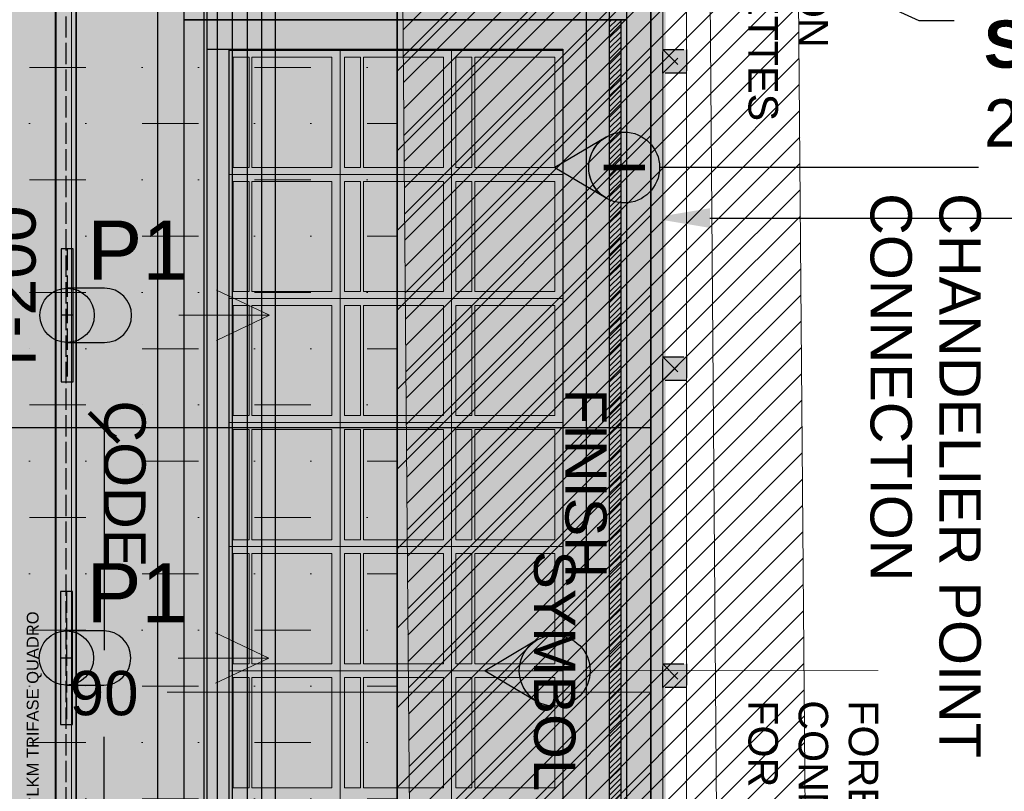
# Model space of a CAD drawing. Header units: centimetres. Extents: x -2854 to 18796, y -762 to 9238.
# Tile 105 of 166: x 894 to 1061, y 1320 to 1450. Entities that reach past the tile are written whole.
import ezdxf
from ezdxf import colors
from ezdxf.entities.mleader import LeaderData, LeaderLine
from ezdxf.enums import TextEntityAlignment as Align
from ezdxf.math import Vec2, Vec3

# ---------------------------------------------------------------- set-up
doc = ezdxf.new("R2010")
doc.units = ezdxf.units.CM
doc.header["$LTSCALE"] = 0.3
doc.linetypes.add('ACAD_ISO02W100', pattern=[15, 12, -3])
doc.linetypes.add('ACAD_ISO03W100', pattern=[30, 12, -18])
for name, color, linetype in [('_IVELA', 7, 'Continuous'), ('IVELA __linee di riferimento', 253, 'ACAD_ISO02W100'), ('KK_ARC_AREAS', 1, 'Continuous'), ('KK_ARC_PROJECTION', 253, 'ACAD_ISO03W100'), ('KK_FIN_FLOOR', 7, 'Continuous'), ('KK_FIN_WALLS', 7, 'Continuous'), ('KK_FUR_HATCH', 253, 'Continuous'), ('XR_EXIST_WALL_HATCH', 253, 'Continuous'), ('ZUMTOBEL', 7, 'Continuous')]:
    doc.layers.add(name, color=color, linetype=linetype)
for name, color, linetype, lineweight in [('_IVELA_FOCUSING', 30, 'Continuous', 15), ('IVELA_BINARI E TRACK', 7, 'Continuous', 20), ('IVELA_BINARI E TRACK fix text', 7, 'Continuous', 13), ('KK_ARC_WALL 0.2', 3, 'Continuous', 20), ('KK_ARC_WALL DETAIL 0.09', 253, 'Continuous', 9), ('KK_DIM', 253, 'Continuous', 5), ('KK_FIN_CEILING', 7, 'Continuous', 5), ('KK_FUR_DET', 251, 'Continuous', 9), ('KK_FUR_REFIT_NEW', 150, 'Continuous', 9), ('KK_FUR_TXT', 251, 'Continuous', 9), ('XR_DEM_GENERIC', 215, 'Continuous', 13), ('XR_EXIST_WALLS_0.2', 2, 'Continuous', 20)]:
    doc.layers.add(name, color=color, linetype=linetype, lineweight=lineweight)
doc.layers.add('KK_Defpoints', color=40, linetype='Continuous', plot=False)
doc.layers.add('KK_TAG_ELECTRICAL', color=7, linetype='Continuous', true_color=0x0070e2)
doc.styles.add('ARIAL', font='Arial.ttf')
doc.styles.add('IVELA', font='Arial.ttf')
doc.styles.add('KIKO Milano_Light', font='Arial.ttf')
doc.styles.get("Standard").update_dxf_attribs({"font": 'Arial.ttf'})
doc.dimstyles.new('KIKO', dxfattribs={"dimtxt": 1.5, "dimasz": 1, "dimexe": 0, "dimexo": 2, "dimgap": 0.7, "dimtad": 0, "dimtih": 1, "dimtoh": 1, "dimdec": 0, "dimzin": 0, "dimtxsty": 'KIKO Milano_Light', "dimblk": 'ARCHTICK', "dimcen": 0.09, "dimadec": 1, "dimazin": 0, "dimtfac": 1, "dimtdec": 0, "dimtix": 1, "dimtofl": 0, "dimtmove": 0, "dimatfit": 3, "dimldrblk": 'ARCHTICK', "dimfxl": 5, "dimfxlon": 1, "dimtolj": 1, "dimtzin": 0, "dimlwe": 5, "dimarcsym": 0})
pattern_1 = [(45, (-153.785, 995.658), (-2.245064, 2.245064), [])]

# ---------------------------------------------------------------- blocks, each defined once
blk = doc.blocks.new('_ArchTick')
at = {"color": 0, "linetype": 'ByBlock', "const_width": 0.15}
blk.add_lwpolyline([(-0.5, -0.5), (0.5, 0.5)], dxfattribs=at)
blk = doc.blocks.new('*D132')
at = {"layer": 'Defpoints', "color": 0, "transparency": 16777216}
for p in [(1036.06, 2253.02), (1036.87, 1273.25), (1127.51, 1273.25)]:
    blk.add_point(p, dxfattribs=at)
at = {"layer": 'KK_DIM', "color": 0, "linetype": 'ACAD_ISO03W100', "lineweight": 5, "transparency": 16777216}
for p, q in [((1102.51, 2253.02), (1127.51, 2253.02)), ((1102.51, 1273.25), (1127.51, 1273.25))]:
    blk.add_line(p, q, dxfattribs=at)
at = {"layer": 'KK_DIM', "color": 0, "lineweight": -2, "transparency": 16777216}
for p, q in [((1127.51, 2253.02), (1127.51, 1770.47)), ((1127.51, 1273.25), (1127.51, 1755.81))]:
    blk.add_line(p, q, dxfattribs=at)
at = {"layer": 'KK_DIM', "color": 0, "lineweight": -2, "transparency": 16777216, "xscale": 5, "yscale": 5, "zscale": 5}
for p, rotation in [((1127.51, 2253.02), 90), ((1127.51, 1273.25), 270)]:
    blk.add_blockref('_ArchTick', p, dxfattribs=dict(at, rotation=rotation))
at = {"layer": 'KK_DIM', "color": 0, "transparency": 16777216, "insert": (1127.51, 1763.14), "char_height": 7.5, "attachment_point": 5, "style": 'KIKO Milano_Light'}
blk.add_mtext('\\A1;980', dxfattribs=at)
blk = doc.blocks.new('*D217')
at = {"layer": 'Defpoints', "color": 0, "transparency": 16777216}
for p in [(958.27, 2074.22), (917.71, 1291.34), (1083.83, 1291.34)]:
    blk.add_point(p, dxfattribs=at)
at = {"layer": 'KK_DIM', "color": 0, "linetype": 'ACAD_ISO03W100', "lineweight": 5, "transparency": 16777216}
for p, q in [((1058.83, 2074.22), (1083.83, 2074.22)), ((1058.83, 1291.34), (1083.83, 1291.34))]:
    blk.add_line(p, q, dxfattribs=at)
at = {"layer": 'KK_DIM', "color": 0, "lineweight": -2, "transparency": 16777216}
for p, q in [((1083.83, 2074.22), (1083.83, 1690.11)), ((1083.83, 1291.34), (1083.83, 1675.45))]:
    blk.add_line(p, q, dxfattribs=at)
at = {"layer": 'KK_DIM', "color": 0, "lineweight": -2, "transparency": 16777216, "xscale": 5, "yscale": 5, "zscale": 5}
for p, rotation in [((1083.83, 2074.22), 90), ((1083.83, 1291.34), 270)]:
    blk.add_blockref('_ArchTick', p, dxfattribs=dict(at, rotation=rotation))
at = {"layer": 'KK_DIM', "color": 0, "transparency": 16777216, "insert": (1083.83, 1682.78), "char_height": 7.5, "attachment_point": 5, "style": 'KIKO Milano_Light'}
blk.add_mtext('\\A1;783', dxfattribs=at)
blk = doc.blocks.new('*D567')
at = {"layer": 'Defpoints', "color": 0, "transparency": 16777216}
for p in [(908.67, 1381.42), (917.71, 1381.42), (917.71, 1291.34)]:
    blk.add_point(p, dxfattribs=at)
at = {"layer": 'KK_FIN_FLOOR', "color": 0, "lineweight": -2, "transparency": 16777216}
for p, q in [((908.67, 1381.42), (908.67, 1343.71)), ((908.67, 1291.34), (908.67, 1329.05))]:
    blk.add_line(p, q, dxfattribs=at)
at = {"layer": 'KK_FIN_FLOOR', "color": 0, "lineweight": -2, "transparency": 16777216, "xscale": 5, "yscale": 5, "zscale": 5}
for p, rotation in [((908.67, 1381.42), 90), ((908.67, 1291.34), 270)]:
    blk.add_blockref('_ArchTick', p, dxfattribs=dict(at, rotation=rotation))
at = {"layer": 'KK_FIN_FLOOR', "color": 0, "transparency": 16777216, "insert": (908.67, 1336.38), "char_height": 7.5, "attachment_point": 5, "style": 'KIKO Milano_Light'}
blk.add_mtext('\\A1;90', dxfattribs=at)
blk = doc.blocks.new('_DotBlank')
at = {"color": 0, "linetype": 'ByBlock', "lineweight": -2}
blk.add_line((-0.5, 0), (-1, 0), dxfattribs=at)
blk.add_circle((0, 0), 0.5, dxfattribs=at)
blk = doc.blocks.new('_None')

msp = doc.modelspace()

# ---------------------------------------------------------------- hatches: boundary and pattern name
at = {"layer": '_IVELA', "true_color": 0xc7c8ca}
h = msp.add_hatch(color=9, dxfattribs=at)
h.dxf.hatch_style = 1
h.paths.add_polyline_path([(903.41, 1395.89), (903.41, 1395.78), (908.73, 1395.78, 1), (908.73, 1404.98), (903.41, 1404.98), (903.41, 1404.87, -0.351391), (907.01, 1400.38, -0.351391)])
h.paths.add_polyline_path([(903.41, 1395.89, 0.351391), (907.01, 1400.38, 0.351391), (903.41, 1404.87)], flags=17)
h.paths.add_polyline_path([(901.41, 1395.89), (901.41, 1404.87, 0.351391), (897.81, 1400.38, 0.351391)])
h.paths.add_polyline_path([(902.41, 1395.78, 0.05484), (903.41, 1395.89), (903.41, 1400.38), (902.41, 1400.38)])
h.paths.add_polyline_path([(901.41, 1395.89, 0.05484), (902.41, 1395.78), (902.41, 1400.38), (901.41, 1400.38)])
h.paths.add_polyline_path([(901.41, 1400.38), (902.41, 1400.38), (902.41, 1404.98, 0.05484), (901.41, 1404.87)])
h.paths.add_polyline_path([(902.41, 1400.38), (903.41, 1400.38), (903.41, 1404.87, 0.05484), (902.41, 1404.98)])
h = msp.add_hatch(color=9, dxfattribs=at)
h.dxf.hatch_style = 1
h.paths.add_polyline_path([(903.29, 1337.88), (903.29, 1337.77), (908.6, 1337.77, 1), (908.6, 1346.97), (903.29, 1346.97), (903.29, 1346.86, -0.351391), (906.89, 1342.37, -0.351391)])
h.paths.add_polyline_path([(903.29, 1337.88, 0.351391), (906.89, 1342.37, 0.351391), (903.29, 1346.86)], flags=17)
h.paths.add_polyline_path([(901.29, 1337.88), (901.29, 1346.86, 0.351391), (897.69, 1342.37, 0.351391)])
h.paths.add_polyline_path([(902.29, 1337.77, 0.05484), (903.29, 1337.88), (903.29, 1342.37), (902.29, 1342.37)])
h.paths.add_polyline_path([(901.29, 1337.88, 0.05484), (902.29, 1337.77), (902.29, 1342.37), (901.29, 1342.37)])
h.paths.add_polyline_path([(901.29, 1342.37), (902.29, 1342.37), (902.29, 1346.97, 0.05484), (901.29, 1346.86)])
h.paths.add_polyline_path([(902.29, 1342.37), (903.29, 1342.37), (903.29, 1346.86, 0.05484), (902.29, 1346.97)])
at = {"layer": 'KK_ARC_AREAS', "true_color": 0xb896c1, "transparency": 33554559}
h = msp.add_hatch(color=253, dxfattribs=at)
h.dxf.hatch_style = 1
h.paths.add_polyline_path([(597.39, 1291.35), (597.39, 1610.16), (654.96, 1610.16), (654.96, 1783.62), (624.26, 1783.62), (624.26, 1889.72), (654.96, 1889.72), (654.96, 2123.47), (648.79, 2123.47), (819.26, 2123.47), (819.26, 2100.09), (829.26, 2100.09), (829.26, 2110.09), (930.07, 2110.09), (930.07, 2100.09), (958.27, 2100.09), (958.27, 2074.22), (1001.27, 2074.24), (1001.27, 1291.34), (917.71, 1291.34), (917.71, 1241.48), (647.71, 1241.48), (647.71, 1291.35)])
at = {"layer": 'KK_ARC_WALL 0.2', "true_color": 0xffffff}
h = msp.add_hatch(color=7, dxfattribs=at)
h.dxf.hatch_style = 1
h.paths.add_polyline_path([(1003.27, 1441.36), (1003.27, 1445.36), (1007.27, 1445.36), (1007.27, 1441.36)])
h = msp.add_hatch(color=7, dxfattribs=at)
h.dxf.hatch_style = 1
h.paths.add_polyline_path([(1003.27, 1389.36), (1003.27, 1393.36), (1007.27, 1393.36), (1007.27, 1389.36)])
h = msp.add_hatch(color=7, dxfattribs=at)
h.dxf.hatch_style = 1
h.paths.add_polyline_path([(1003.27, 1337.36), (1003.27, 1341.36), (1007.27, 1341.36), (1007.27, 1337.36)])
at = {"layer": 'KK_FIN_CEILING', "lineweight": 5, "true_color": 0x939598, "transparency": 33554610}
h = msp.add_hatch(dxfattribs=at)
h.set_pattern_fill('MUDST', color=252, scale=1.5)
h.set_pattern_definition([(0, (629.342, 2261.491), (19.05, 9.525), [9.525, -9.525, 0, -9.525, 0, -9.525])])
edge = h.paths.add_edge_path(flags=0)
edge.add_line((821.94, 1414.42), (776.94, 1414.42))
edge.add_arc((776.94, 1429.42), 15, 181.4288, 270, ccw=False)
edge.add_line((761.95, 1429.05), (761.99, 1749.25))
edge.add_arc((776.94, 1748.02), 15, 90, 175.3098, ccw=False)
edge.add_line((776.94, 1763.02), (821.94, 1763.02))
edge.add_arc((821.94, 1748.02), 15, 0, 90, ccw=False)
edge.add_line((836.94, 1748.02), (836.94, 1429.42))
edge.add_arc((821.94, 1429.42), 15, -90, 0, ccw=False)
edge = h.paths.add_edge_path(flags=16)
edge.add_arc((871.94, 1379.46), 15, 270.0523, 360)
edge.add_line((886.94, 1379.46), (886.94, 1798.02))
edge.add_arc((871.94, 1798.02), 15, 0, 90)
edge.add_line((871.94, 1813.02), (726.85, 1813.02))
edge.add_arc((726.85, 1798.02), 15, 90, 180.0302)
edge.add_line((711.85, 1798.01), (711.96, 1379.38))
edge.add_arc((726.96, 1379.39), 15, 180.0302, 270.0523)
edge.add_line((726.97, 1364.39), (871.96, 1364.46))
edge = h.paths.add_edge_path()
edge.add_arc((849.26, 1918.47), 15, -90, 0.0079, ccw=False)
edge.add_line((840.57, 1903.47), (654.96, 1903.47))
edge.add_line((654.96, 1903.47), (654.96, 1889.06))
edge.add_line((654.96, 1889.06), (624.26, 1889.06))
edge.add_line((624.26, 1889.06), (624.26, 1783.62))
edge.add_line((624.26, 1783.62), (654.96, 1783.62))
edge.add_line((654.96, 1783.62), (654.96, 1610.16))
edge.add_line((654.96, 1610.16), (640.39, 1610.16))
edge.add_line((640.39, 1610.16), (640.39, 1291.34))
edge.add_line((640.39, 1291.34), (647.71, 1291.34))
edge.add_line((647.71, 1291.34), (647.71, 1241.48))
edge.add_line((647.71, 1241.48), (917.71, 1241.48))
edge.add_line((917.71, 1241.48), (917.71, 1291.34))
edge.add_line((917.71, 1291.34), (958.27, 1291.36))
edge.add_line((958.27, 1291.36), (958.27, 2074.22))
edge.add_line((958.27, 2074.22), (958.27, 2100.09))
edge.add_line((958.27, 2100.09), (864.26, 2100.09))
edge.add_line((864.26, 2100.09), (864.26, 1918.47))
h = msp.add_hatch(dxfattribs=at)
h.set_pattern_fill('ANSI31', color=252, scale=3)
h.set_pattern_definition([(45, (-1225, 2181.491), (-6.735192, 6.735192), [])])
h.paths.add_polyline_path([(1001.27, 1291.36), (1001.27, 2074.24), (958.27, 2074.24), (958.27, 1291.36)])
at = {"layer": 'KK_FIN_FLOOR', "true_color": 0x636466, "transparency": 33554559}
h = msp.add_hatch(dxfattribs=at)
h.set_pattern_fill('KK_PAV100X100CM', color=251, scale=0.9, angle=-90, pattern_type=2)
h.set_pattern_definition([(270, (917.71, 1291.34), (90, -3e-14), []), (0, (917.71, 1291.34), (4e-14, 90), [])])
h.paths.add_polyline_path([(1001.25, 2074.16), (958.25, 2074.16), (958.25, 2100), (930.05, 2100.01), (930.05, 2109.97), (924.15, 2109.97), (831.44, 2109.97), (831.44, 2100), (819.23, 2100), (819.23, 2123.39), (653.16, 2123.39), (653.16, 1889.64), (624.23, 1889.64), (624.23, 1783.54), (654.93, 1783.54), (654.93, 1610.07), (597.36, 1610.07), (597.36, 1291.27), (647.69, 1291.25), (648.47, 1241.48), (702.71, 1241.48), (702.71, 1291.42), (864.71, 1291.34), (865.21, 1241.48), (918.5, 1241.48), (917.69, 1241.39), (917.71, 1291.34), (1001.27, 1291.34), (1001.25, 1394.68)])
at = {"layer": 'KK_FUR_HATCH', "true_color": 0xffffff}
h = msp.add_hatch(color=7, dxfattribs=at)
h.dxf.hatch_style = 1
h.paths.add_polyline_path([(997.21, 1607.82), (997.21, 1450.42), (922.2, 1450.42), (922.2, 1607.82)])
h = msp.add_hatch(color=7, dxfattribs=at)
h.dxf.hatch_style = 1
h.paths.add_polyline_path([(997.21, 1450.42), (997.21, 1293.02), (922.2, 1293.02), (922.2, 1450.42)])
at = {"layer": 'KK_FUR_HATCH', "ltscale": 50}
h = msp.add_hatch(dxfattribs=at)
h.set_pattern_fill('ANSI31', color=256, scale=0.199713, style=0)
h.set_pattern_definition([(45, (994.20965, 1460.7903), (-0.4483677, 0.4483677), [])])
h.paths.add_polyline_path([(996.21, 1293.02), (996.21, 1450.42), (994.21, 1450.42), (994.21, 1293.02)])
at = {"layer": 'KK_FUR_HATCH', "true_color": 0xeff0f0}
h = msp.add_hatch(color=7, dxfattribs=at)
h.dxf.hatch_style = 1
h.paths.add_polyline_path([(986.34, 1298.22), (986.34, 1445.22), (929.77, 1445.22), (929.77, 1298.22)])
at = {"layer": 'KK_FUR_REFIT_NEW', "true_color": 0x636466, "transparency": 33554559}
h = msp.add_hatch(dxfattribs=at)
h.set_pattern_fill('KK_PAV100X100CM', color=251, scale=0.9, angle=-90, pattern_type=2)
h.set_pattern_definition([(270, (917.71, 1246.55), (90, -3e-14), []), (0, (917.71, 1246.55), (4e-14, 90), [])])
h.paths.add_polyline_path([(1001.27, 1399.84), (802.64, 1246.55), (917.71, 1246.55), (917.69, 1296.42), (1001.27, 1296.42)], flags=17)
at = {"layer": 'KK_TAG_ELECTRICAL', "true_color": 0xffffff}
h = msp.add_hatch(color=7, dxfattribs=at)
h.dxf.hatch_style = 1
edge = h.paths.add_edge_path()
edge.add_arc((996.74, 1425.4), 6, -90, 270)
at = {"layer": 'KK_TAG_ELECTRICAL', "linetype": 'Continuous', "lineweight": 0}
h = msp.add_hatch(color=150, dxfattribs=at)
edge = h.paths.add_edge_path()
edge.add_line((984.98, 1425.4), (993.67, 1420.24))
edge.add_arc((996.74, 1425.4), 6, 588.5351, 599.3242, ccw=False)
edge.add_arc((996.74, 1425.4), 6, 491.4649, 588.5351, ccw=False)
edge.add_arc((996.74, 1425.4), 6, 480.6758, 491.4649, ccw=False)
edge.add_line((993.67, 1430.56), (984.98, 1425.4))
at = {"layer": 'KK_TAG_ELECTRICAL', "true_color": 0xffffff}
h = msp.add_hatch(color=7, dxfattribs=at)
h.dxf.hatch_style = 1
edge = h.paths.add_edge_path()
edge.add_arc((984.98, 1340.22), 6, -90, 270)
at = {"layer": 'KK_TAG_ELECTRICAL', "linetype": 'Continuous', "lineweight": 0}
h = msp.add_hatch(color=150, dxfattribs=at)
edge = h.paths.add_edge_path()
edge.add_line((973.21, 1340.22), (981.91, 1335.06))
edge.add_arc((984.98, 1340.22), 6, 228.5351, 239.3242, ccw=False)
edge.add_arc((984.98, 1340.22), 6, 131.4649, 228.5351, ccw=False)
edge.add_arc((984.98, 1340.22), 6, 120.6758, 131.4649, ccw=False)
edge.add_line((981.91, 1345.38), (973.21, 1340.22))
at = {"layer": 'XR_DEM_GENERIC'}
h = msp.add_hatch(dxfattribs=at)
h.set_pattern_fill('ANSI31', color=256)
h.set_pattern_definition(pattern_1)
h.paths.add_polyline_path([(954.18, 2100.09), (1006.18, 2100.09), (1012.71, 1273.33), (960.71, 1272.91)])
at = {"layer": 'XR_EXIST_WALL_HATCH'}
h = msp.add_hatch(dxfattribs=at)
h.set_pattern_fill('ANSI31', color=256)
h.set_pattern_definition(pattern_1)
h.paths.add_polyline_path([(2963.25, 2268.19), (2446.21, 2268.19), (2446.21, 2253.06), (2963.25, 2253.06)])
h.paths.add_polyline_path([(572.36, 1257.7), (588.71, 1257.57), (591.99, 1689.61), (648.26, 1689.18), (648.96, 1781.18), (592.96, 1781.77), (596.2, 2095.75), (596.2, 2095.75), (596.1, 2103.75), (596.1, 2103.75), (596.1, 2193.75), (635.1, 2193.75), (635.1, 2247.75), (939.07, 2253.06), (948.07, 2252.06), (1036.06, 2253.02), (1036.06, 2110.16), (948.08, 2109.06), (948.08, 2122.06), (939.08, 2122.06), (939.08, 2108.06), (939.03, 2107.59), (939.08, 2100.05), (954.17, 2100.24), (1006.18, 2100.09), (1012.71, 1273.33), (1027.71, 1273.28), (1021.21, 2095.16), (1051.06, 2095.16), (1051.06, 2268.19), (947.9, 2267.05), (581.1, 2262.01), (581.1, 2103.75)])

# ---------------------------------------------------------------- linework, layer by layer
for p, q in [((926.05, 1450.42), (926.05, 1445.42)), ((926.05, 1445.42), (986.34, 1445.42)), ((929.77, 1445.42), (929.77, 1298.02)), ((986.34, 1445.42), (986.34, 1298.02))]:
    msp.add_line(p, q)
for points in [[(922.2, 1450.42), (922.2, 1607.82), (926.05, 1607.82), (926.05, 1450.42)], [(926.05, 1450.42), (997.2, 1450.42), (997.21, 1607.82), (926.05, 1607.82), (926.05, 1602.82), (986.34, 1602.82), (986.34, 1455.42), (926.05, 1455.42)], [(926.05, 1450.42), (990.35, 1450.42), (990.35, 1607.82), (926.05, 1607.82), (926.05, 1602.82), (986.34, 1602.82), (986.34, 1455.42), (926.05, 1455.42)], [(922.2, 1293.02), (922.2, 1450.42), (926.05, 1450.42), (926.05, 1293.02)], [(926.05, 1293.02), (997.2, 1293.02), (997.21, 1450.42), (926.05, 1450.42), (926.05, 1445.42), (986.34, 1445.42), (986.34, 1298.02), (926.05, 1298.02)], [(926.05, 1293.02), (990.35, 1293.02), (990.35, 1450.42), (926.05, 1450.42), (926.05, 1445.42), (986.34, 1445.42), (986.34, 1298.02), (926.05, 1298.02)], [(996.21, 1293.02), (996.21, 1450.42), (994.21, 1450.42), (994.21, 1293.02)]]:
    msp.add_lwpolyline(points, close=True)
at = {"layer": '_IVELA'}
for p, q in [((901.41, 1411.63, 0), (901.41, 1389.13, 0)), ((903.41, 1411.63, 0), (901.41, 1411.63, 0)), ((903.41, 1389.13, 0), (903.41, 1411.63, 0)), ((908.73, 1404.98, 0), (902.41, 1404.98, 0)), ((902.41, 1395.78, 0), (908.73, 1395.78, 0)), ((901.41, 1389.13, 0), (903.41, 1389.13, 0)), ((901.29, 1353.62, 0), (901.29, 1331.12, 0)), ((903.29, 1353.62, 0), (901.29, 1353.62, 0)), ((903.29, 1331.12, 0), (903.29, 1353.62, 0)), ((908.6, 1346.97, 0), (902.29, 1346.97, 0)), ((902.29, 1337.77, 0), (908.6, 1337.77, 0)), ((901.29, 1331.12, 0), (903.29, 1331.12, 0))]:
    msp.add_line(p, q, dxfattribs=at)
at = {"layer": '_IVELA', "color": 10, "const_width": 3, "elevation": 0}
msp.add_lwpolyline([(964.97, 1291.04), (964.97, 1608.14)], dxfattribs=at)
at = {"layer": '_IVELA'}
for centre in [(902.41, 1400.38, 0), (902.29, 1342.37, 0)]:
    msp.add_circle(centre, 4.6, dxfattribs=at)
for centre in [(908.73, 1400.38, 0), (908.6, 1342.37, 0)]:
    msp.add_arc(centre, 4.6, 270, 90, dxfattribs=at)
at = {"layer": '_IVELA_FOCUSING'}
for p, q in [((936.69, 1400.38, 0), (927.68, 1404.66, 0)), ((921.35, 1400.38, 0), (936.69, 1400.38, 0)), ((936.69, 1400.38, 0), (927.68, 1396.1, 0)), ((936.57, 1342.37, 0), (927.56, 1346.66, 0)), ((921.23, 1342.37, 0), (936.57, 1342.37, 0)), ((936.57, 1342.37, 0), (927.56, 1338.09, 0))]:
    msp.add_line(p, q, dxfattribs=at)
at = {"layer": 'Defpoints'}
msp.add_lwpolyline([(994.21, 1621), (994.21, 1435.97)], dxfattribs=at)
at = {"layer": 'IVELA __linee di riferimento'}
for p, q in [((902.21, 1504.98), (902.21, 1304.98)), ((902.41, 1411.63, 0), (902.41, 1389.13, 0)), ((903.41, 1400.38, 0), (901.41, 1400.38, 0)), ((902.29, 1353.62, 0), (902.29, 1331.12, 0)), ((903.29, 1342.37, 0), (901.29, 1342.37, 0))]:
    msp.add_line(p, q, dxfattribs=at)
at = {"layer": 'IVELA_BINARI E TRACK', "color": 18, "true_color": 0x000000}
for points in [[(900.41, 1504.98), (904.01, 1504.98), (904.01, 1304.98), (900.41, 1304.98)], [(900.56, 1504.98), (903.86, 1504.98), (903.86, 1304.98), (900.56, 1304.98)]]:
    msp.add_lwpolyline(points, close=True, dxfattribs=at)
at = {"layer": 'IVELA_BINARI E TRACK', "color": 10, "const_width": 0.2}
msp.add_lwpolyline([(903.16, 1304.98), (903.16, 1504.98)], dxfattribs=at)
at = {"layer": 'KK_ARC_PROJECTION'}
for p, q in [((1003.27, 1441.36), (1007.27, 1445.36)), ((1003.27, 1445.36), (1007.27, 1441.36)), ((1003.27, 1389.36), (1007.27, 1393.36)), ((1003.27, 1393.36), (1007.27, 1389.36)), ((1003.27, 1337.36), (1007.27, 1341.36)), ((1003.27, 1341.36), (1007.27, 1337.36))]:
    msp.add_line(p, q, dxfattribs=at)
msp.add_lwpolyline([(958.27, 2074.24), (958.27, 1291.36)], dxfattribs=at)
at = {"layer": 'KK_ARC_PROJECTION', "color": 59, "true_color": 0x4b4844}
for points in [[(1003.27, 1441.36), (1003.27, 1445.36), (1007.27, 1445.36), (1007.27, 1441.36)], [(1003.27, 1389.36), (1003.27, 1393.36), (1007.27, 1393.36), (1007.27, 1389.36)], [(1003.27, 1337.36), (1003.27, 1341.36), (1007.27, 1341.36), (1007.27, 1337.36)]]:
    msp.add_lwpolyline(points, close=True, dxfattribs=at)
at = {"layer": 'KK_ARC_WALL 0.2'}
msp.add_lwpolyline([(1003.27, 1285.36), (1001.27, 1285.36), (1001.27, 2080.24), (1003.27, 2080.24)], close=True, dxfattribs=at)
at = {"layer": 'KK_ARC_WALL DETAIL 0.09'}
msp.add_lwpolyline([(1007.27, 1285.36), (1007.27, 2080.24)], dxfattribs=at)
at = {"layer": 'KK_Defpoints'}
for points in [[(597.39, 1291.35), (597.39, 1610.16), (654.96, 1610.16), (654.96, 1783.62), (624.26, 1783.62), (624.26, 1889.72), (654.96, 1889.72), (654.96, 2123.47), (648.79, 2123.47), (819.26, 2123.47), (819.26, 2100.09), (829.26, 2100.09), (829.26, 2110.09), (930.07, 2110.09), (930.07, 2100.09), (958.27, 2100.09), (958.27, 2074.22), (1001.27, 2074.24), (1001.27, 1291.34), (917.71, 1291.34), (917.71, 1241.48), (647.71, 1241.48), (647.71, 1291.35), (597.39, 1291.35)], [(1001.27, 2074.24), (958.27, 2074.24), (958.27, 1291.36), (1001.27, 1291.36)]]:
    msp.add_lwpolyline(points, close=True, dxfattribs=at)
msp.add_lwpolyline([(647.71, 1241.48), (917.71, 1241.48), (917.71, 1291.34), (958.27, 1291.36), (958.27, 2074.22), (958.27, 2100.09), (819.26, 2100.09), (819.26, 2123.47), (653.16, 2123.47), (653.16, 1889.72), (624.26, 1889.72), (624.26, 1783.62), (654.96, 1783.62), (654.96, 1610.16), (640.39, 1610.16), (640.39, 1291.34), (647.71, 1291.34), (647.71, 1241.48)], dxfattribs=at)
at = {"layer": 'KK_FIN_FLOOR'}
msp.add_lwpolyline([(647.71, 1241.48), (917.71, 1241.48), (917.69, 1291.34), (1001.27, 1291.34), (1001.27, 2074.24), (958.27, 2074.24), (958.27, 2100.09), (930.07, 2100.09), (930.07, 2110.06), (831.47, 2110.09), (831.47, 2100.09), (819.26, 2100.09), (819.26, 2123.47), (653.16, 2123.47), (653.16, 1889.72), (624.26, 1889.72), (624.26, 1783.62), (654.96, 1783.62), (654.96, 1610.16), (597.39, 1610.16), (597.39, 1291.35), (647.71, 1291.34), (647.71, 1241.48)], dxfattribs=at)
at = {"layer": 'KK_FIN_FLOOR', "color": 10, "linetype": 'ACAD_ISO03W100', "const_width": 1.5}
msp.add_lwpolyline([(917.71, 1203.5), (917.71, 1381.42)], dxfattribs=at)
at = {"layer": 'KK_FIN_WALLS', "color": 181, "true_color": 0xa78feb, "const_width": 5}
msp.add_lwpolyline([(1001.27, 1291.34), (1001.27, 2074.24)], dxfattribs=at)
at = {"layer": 'KK_FIN_WALLS', "color": 253, "linetype": 'ACAD_ISO03W100', "true_color": 0xb9ae95, "const_width": 5}
msp.add_lwpolyline([(958.27, 1293.02), (958.25, 2072.24)], dxfattribs=at)
at = {"layer": 'KK_FIN_WALLS', "color": 193, "linetype": 'ByBlock', "lineweight": -2, "true_color": 0x9f7aa8}
msp.add_lwpolyline([(1011.27, 1416.85), (1092.91, 1416.85)], dxfattribs=at)
at = {"layer": 'KK_FIN_WALLS', "color": 193, "true_color": 0x9f7aa8}
msp.add_solid([(1011.27, 1415.18), (1001.27, 1416.84), (1011.27, 1418.51)], dxfattribs=at)
at = {"layer": 'KK_FUR_DET'}
for p, q in [((929.77, 1445.22), (986.34, 1445.22)), ((948.63, 1445.42), (948.63, 1298.02)), ((967.48, 1445.42), (967.48, 1298.02)), ((929.77, 1424.22), (986.34, 1424.22)), ((929.77, 1403.22), (986.34, 1403.22)), ((929.77, 1382.22), (986.34, 1382.22)), ((929.77, 1361.22), (986.34, 1361.22)), ((929.77, 1340.22), (986.34, 1340.22))]:
    msp.add_line(p, q, dxfattribs=at)
for points in [[(930.54, 1444.06), (930.54, 1425.4), (933.21, 1425.4), (933.21, 1444.06)], [(933.71, 1425.4), (933.71, 1444.06), (947.26, 1444.06), (947.26, 1425.4)], [(949.39, 1444.06), (949.39, 1425.4), (952.07, 1425.4), (952.07, 1444.06)], [(952.57, 1425.4), (952.57, 1444.06), (966.12, 1444.06), (966.12, 1425.4)], [(968.25, 1444.06), (968.25, 1425.4), (970.93, 1425.4), (970.93, 1444.06)], [(971.43, 1425.4), (971.43, 1444.06), (984.98, 1444.06), (984.98, 1425.4)], [(930.54, 1423.06), (930.54, 1404.4), (933.21, 1404.4), (933.21, 1423.06)], [(933.71, 1404.4), (933.71, 1423.06), (947.26, 1423.06), (947.26, 1404.4)], [(949.39, 1423.06), (949.39, 1404.4), (952.07, 1404.4), (952.07, 1423.06)], [(952.57, 1404.4), (952.57, 1423.06), (966.12, 1423.06), (966.12, 1404.4)], [(968.25, 1423.06), (968.25, 1404.4), (970.93, 1404.4), (970.93, 1423.06)], [(971.43, 1404.4), (971.43, 1423.06), (984.98, 1423.06), (984.98, 1404.4)], [(930.54, 1402.06), (930.54, 1383.4), (933.21, 1383.4), (933.21, 1402.06)], [(933.71, 1383.4), (933.71, 1402.06), (947.26, 1402.06), (947.26, 1383.4)], [(949.39, 1402.06), (949.39, 1383.4), (952.07, 1383.4), (952.07, 1402.06)], [(952.57, 1383.4), (952.57, 1402.06), (966.12, 1402.06), (966.12, 1383.4)], [(968.25, 1402.06), (968.25, 1383.4), (970.93, 1383.4), (970.93, 1402.06)], [(971.43, 1383.4), (971.43, 1402.06), (984.98, 1402.06), (984.98, 1383.4)], [(930.54, 1381.06), (930.54, 1362.4), (933.21, 1362.4), (933.21, 1381.06)], [(933.71, 1362.4), (933.71, 1381.06), (947.26, 1381.06), (947.26, 1362.4)], [(949.39, 1381.06), (949.39, 1362.4), (952.07, 1362.4), (952.07, 1381.06)], [(952.57, 1362.4), (952.57, 1381.06), (966.12, 1381.06), (966.12, 1362.4)], [(968.25, 1381.06), (968.25, 1362.4), (970.93, 1362.4), (970.93, 1381.06)], [(971.43, 1362.4), (971.43, 1381.06), (984.98, 1381.06), (984.98, 1362.4)], [(930.54, 1360.06), (930.54, 1341.4), (933.21, 1341.4), (933.21, 1360.06)], [(933.71, 1341.4), (933.71, 1360.06), (947.26, 1360.06), (947.26, 1341.4)], [(949.39, 1360.06), (949.39, 1341.4), (952.07, 1341.4), (952.07, 1360.06)], [(952.57, 1341.4), (952.57, 1360.06), (966.12, 1360.06), (966.12, 1341.4)], [(968.25, 1360.06), (968.25, 1341.4), (970.93, 1341.4), (970.93, 1360.06)], [(971.43, 1341.4), (971.43, 1360.06), (984.98, 1360.06), (984.98, 1341.4)], [(930.54, 1339.06), (930.54, 1320.4), (933.21, 1320.4), (933.21, 1339.06)], [(933.71, 1320.4), (933.71, 1339.06), (947.26, 1339.06), (947.26, 1320.4)], [(949.39, 1339.06), (949.39, 1320.4), (952.07, 1320.4), (952.07, 1339.06)], [(952.57, 1320.4), (952.57, 1339.06), (966.12, 1339.06), (966.12, 1320.4)], [(968.25, 1339.06), (968.25, 1320.4), (970.93, 1320.4), (970.93, 1339.06)], [(971.43, 1320.4), (971.43, 1339.06), (984.98, 1339.06), (984.98, 1320.4)]]:
    msp.add_lwpolyline(points, close=True, dxfattribs=at)
at = {"layer": 'KK_TAG_ELECTRICAL', "color": 150, "lineweight": 25, "flags": 128}
for points in [[(984.98, 1425.4), (993.67, 1420.24, -0.047111), (992.76, 1420.9, -0.450836), (992.76, 1429.89, -0.047111), (993.67, 1430.56)], [(973.21, 1340.22), (981.91, 1335.06, -0.047111), (981, 1335.72, -0.450836), (981, 1344.72, -0.047111), (981.91, 1345.38)]]:
    msp.add_lwpolyline(points, format="xyb", close=True, dxfattribs=at)
at = {"layer": 'KK_TAG_ELECTRICAL', "color": 150, "elevation": 0, "flags": 128}
msp.add_lwpolyline([(1056.74, 1425.4), (1002.74, 1425.4)], dxfattribs=at)
at = {"layer": 'KK_TAG_ELECTRICAL', "color": 150, "const_width": 0.1}
msp.add_lwpolyline([(989.78, 1340.22), (1039.78, 1340.22)], dxfattribs=at)
at = {"layer": 'KK_TAG_ELECTRICAL', "color": 150, "lineweight": 25}
for centre in [(996.74, 1425.4), (984.98, 1340.22)]:
    msp.add_circle(centre, 6, dxfattribs=at)
at = {"layer": 'XR_DEM_GENERIC', "linetype": 'Continuous', "lineweight": 13}
msp.add_line((954.18, 2100.24), (960.71, 1273.48), dxfattribs=at)
at = {"layer": 'XR_EXIST_WALLS_0.2', "linetype": 'Continuous', "lineweight": 13}
for p, q in [((1006.18, 2100.09), (1012.71, 1273.33)), ((1027.71, 1273.28), (1021.21, 2095.16))]:
    msp.add_line(p, q, dxfattribs=at)
at = {"layer": 'ZUMTOBEL', "color": 20, "elevation": 0}
for points in [[(937.63, 1607.77), (937.63, 1298.22), (925.63, 1298.27), (925.63, 1607.82)], [(927.88, 1299.6), (927.87, 1606.48), (930.37, 1606.47), (930.38, 1299.58)], [(935.4, 1299.56), (935.39, 1606.45), (932.89, 1606.46), (932.9, 1299.57)]]:
    msp.add_lwpolyline(points, close=True, dxfattribs=at)

# ---------------------------------------------------------------- texts
at = {"layer": 'Defpoints', "insert": (895.57, 1306.64), "char_height": 2, "width": 181.8319, "attachment_point": 1, "rotation": 90}
msp.add_mtext('BINARIO LKM TRIFASE QUADRO', dxfattribs=at)
at = {"layer": 'Defpoints', "style": 'KIKO Milano_Light'}
msp.add_attdef('FINISH', text='################', height=7, rotation=270, dxfattribs=at).set_placement((990.27, 1371.95), align=Align.MIDDLE_CENTER)
at = {"layer": 'IVELA_BINARI E TRACK fix text', "color": 150, "style": 'ARIAL'}
msp.add_text('T-200', height=8, rotation=90, dxfattribs=at).set_placement((897.07, 1389.8))
at = {"layer": 'IVELA_BINARI E TRACK fix text', "color": 160, "style": 'ARIAL'}
for p in [(905.81, 1406.41, 0), (905.68, 1348.4, 0)]:
    msp.add_text('P1', height=10, dxfattribs=at).set_placement(p)
at = {"layer": 'KK_FUR_TXT', "lineweight": 30}
msp.add_attdef('DESCRIPTION', text='CASHDESK SIDE DISABLE STATION', height=7, rotation=180, dxfattribs=at).set_placement((942.25, 1311.26, 0.03), align=Align.TOP_CENTER)
at = {"layer": 'KK_FUR_TXT', "style": 'KIKO Milano_Light'}
msp.add_attdef('CODE', text='######', height=7, rotation=270, dxfattribs=at).set_placement((912.2, 1371.85), align=Align.MIDDLE_CENTER)
at = {"layer": 'KK_TAG_ELECTRICAL', "color": 150, "char_height": 5, "attachment_point": 1, "rotation": 270, "line_spacing_factor": 1.0194, "style": 'KIKO Milano_Light'}
for insert in [(1039.78, 1492.62), (1039.78, 1335.22)]:
    msp.add_mtext_dynamic_manual_height_columns('FORESEE\\PCONNECTION\\PFOR COUVETTES', width=57.1328, gutter_width=0.125, heights=[0], dxfattribs=dict(at, insert=insert))
at = {"layer": 'KK_TAG_ELECTRICAL', "color": 150, "char_height": 7, "rotation": 270, "style": 'KIKO Milano_Light'}
for s, insert, width, attachment_point in [('\\pxqc;I', (996.74, 1425.4), 10, 5), ('\\pxql;CHANDELIER POINT\\PCONNECTION', (1047.74, 1421.06, 0), 700, 4)]:
    msp.add_mtext(s, dxfattribs=dict(at, insert=insert, width=width, attachment_point=attachment_point))
at = {"layer": 'KK_TAG_ELECTRICAL', "color": 150, "style": 'KIKO Milano_Light'}
msp.add_attdef('SYMBOL', text='I', height=7, rotation=270, dxfattribs=at).set_placement((984.98, 1340.22), align=Align.MIDDLE_CENTER)

# ---------------------------------------------------------------- dimensions: what is measured, and where the dimension line sits
at = {"layer": 'KK_DIM'}
for base, p1, p2, picture, middle in [((1127.51, 1273.25), (1036.06, 2253.02), (1036.87, 1273.25), '*D132', (1127.51, 1763.14)), ((1083.83, 1291.34), (958.27, 2074.22), (917.71, 1291.34), '*D217', (1083.83, 1682.78))]:
    dim = msp.add_linear_dim(base=base, p1=p1, p2=p2, angle=90, dimstyle='KIKO', override={"dimscale": 0, "dimpost": '\\X', "dimcen": 0.0018}, dxfattribs=at)
    dim.commit()
    dim.dimension.update_dxf_attribs({"geometry": picture, "text_midpoint": middle})
at = {"layer": 'KK_FIN_FLOOR', "color": 10}
dim = msp.add_linear_dim(base=(908.67, 1381.42), p1=(917.71, 1291.34), p2=(917.71, 1381.42), angle=90, dimstyle='KIKO', override={"dimscale": 5, "dimtxt": 1.5, "dimasz": 1, "dimexe": 0, "dimexo": 2, "dimgap": 0.7, "dimpost": '\\X', "dimcen": 45, "dimtix": 1, "dimtofl": 0, "dimtmove": 1, "dimatfit": 3, "dimfxl": 5}, dxfattribs=at)
dim.commit()
dim.dimension.update_dxf_attribs({"geometry": '*D567', "text_midpoint": (908.67, 1336.38)})

# ---------------------------------------------------------------- leaders
at = {"layer": '_IVELA', "color": 10}
ml = msp.add_multileader_mtext('Standard', dxfattribs=at)
ml.set_content('{\\fArial|b1|i0|c0|p34;S3\\P}2x7,8inear meters', color=10, style='IVELA')
ml.set_leader_properties(color=10)
ml.set_arrow_properties(name='DOTBLANK')
ml.build(insert=Vec2(0, 0))
ml.multileader.update_dxf_attribs({"has_text_frame": 1, "text_left_attachment_type": 0, "text_right_attachment_type": 4, "dogleg_length": 60, "arrow_head_size": 15})
ctx = ml.context
ctx.base_point, ctx.char_height, ctx.arrow_head_size, ctx.landing_gap_size, ctx.plane_origin = Vec3(1052.65, 1450.29, -0.01), 8, 15, 5, Vec3(1257.56, 1873.41, -0.01)
ctx.left_attachment, ctx.right_attachment = 0, 4
notes = []
notes.append((ctx, [(0, (1, 1, 0), (1046.65, 1450.29, -0.01), (1, 0), 6, [(0, [(960.75, 1489.56, -0.01)], 0, [])])]))
ctx.mtext.insert, ctx.mtext.rotation, ctx.mtext.width, ctx.mtext.defined_height, ctx.mtext.line_spacing_style = Vec3(1057.65, 1450.29, -0.01), -4.712389, 218.2174, 80.28, 2
at = {"layer": 'KK_TAG_ELECTRICAL', "color": 22}
ml = msp.add_multileader_mtext('Standard', dxfattribs=at)
ml.set_content('SIDE\\PMONITOR', color=22, style='KIKO Milano_Light')
ml.set_leader_properties()
ml.set_arrow_properties(name='NONE')
ml.build(insert=Vec2(0, 0))
ml.multileader.update_dxf_attribs({"has_dogleg": 0, "text_left_attachment_type": 4, "dogleg_length": 5, "arrow_head_size": 3})
ctx = ml.context
ctx.base_point, ctx.char_height, ctx.arrow_head_size, ctx.plane_origin, ctx.plane_x_axis, ctx.plane_y_axis = Vec3(898.87, 1529.25), 7, 3, Vec3(986.55, 1493.7), Vec3(0, -1), Vec3(1, 0)
ctx.left_attachment = 4
notes.append((ctx, [(1, (1, 1, 0), (898.87, 1534.25), (0, -1), 5, [(0, [(969.41, 1529.25)], 0, [])])]))
ctx.mtext.insert, ctx.mtext.text_direction, ctx.mtext.width = Vec3(918.07, 1527.25), Vec3(0, -1), 78.1874
for ctx, leaders in notes:
    for number, flags, end, landing, length, lines in leaders:
        leader = LeaderData()
        leader.index, (leader.has_last_leader_line, leader.has_dogleg_vector, leader.attachment_direction) = number, flags
        leader.last_leader_point, leader.dogleg_vector, leader.dogleg_length = Vec3(end), Vec3(landing), length
        for number, points, colour, breaks in lines:
            line = LeaderLine()
            line.index, line.vertices, line.color, line.breaks = number, Vec3.list(points), colors.encode_raw_color(colour), breaks
            leader.lines.append(line)
        ctx.leaders.append(leader)

doc.saveas('drawing.dxf')
